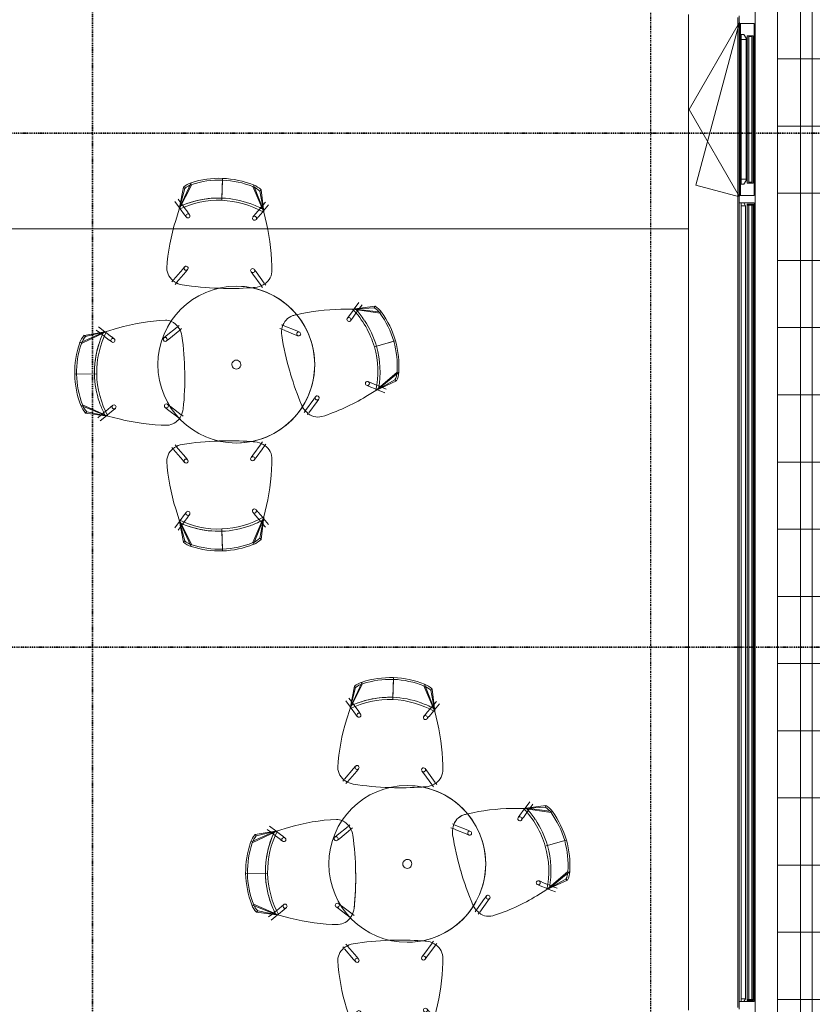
# Model space of a CAD drawing. Header units: millimetres. Extents: x -80560 to 110805, y -11020 to 52719.
# Tile 111 of 145: x 75278 to 78816, y 27604 to 32000. Entities that reach past the tile are written whole.
import ezdxf

# ---------------------------------------------------------------- set-up
doc = ezdxf.new("R2010")
doc.units = ezdxf.units.MM
for name, pattern in [('CENTER2', [20, 8, -4, 4, -4]), ('DASHDOT2', [8, 4, -2, 0, -2]), ('DASHED2', [6, 4, -2]), ('DASHED2-1', [3, 2, -1])]:
    doc.linetypes.add(name, pattern=pattern)
for name, color, linetype, lineweight in [('A-AREA', 32, 'DASHED2', 18), ('A-FLOR', 192, 'Continuous', 18), ('A-FLOR-OVHD', 1, 'DASHED2-1', 18), ('A-FLOR-PATT', 8, 'Continuous', 18), ('A-GENM', 13, 'Continuous', 18), ('A-GLAZ', 151, 'Continuous', 18), ('A-GLAZ-SILL', 1, 'Continuous', 18), ('G-ANNO-SYMB', 111, 'Continuous', 9), ('I-FURN', 30, 'Continuous', 18), ('S-GRID', 1, 'Continuous', 9)]:
    doc.layers.add(name, color=color, linetype=linetype, lineweight=lineweight)

# ---------------------------------------------------------------- blocks, each defined once
blk = doc.blocks.new('merk 4500 draaikiep 1x - std-33654585-DO_03 derde verdieping')
at = {"layer": 'A-GLAZ'}
for p, q in [((-2218, 72), (-2184, 72)), ((-2184, 72), (-2184, 4)), ((1382, 72), (1416, 72)), ((1382, 4), (1382, 72)), ((1416, 72), (1416, 4)), ((2184, 72), (2218, 72)), ((2184, 4), (2184, 72)), ((-2184, 4), (-2162, 4)), ((-2162, 4), (-2162, 0)), ((1360, 4), (1382, 4)), ((1360, 0), (1360, 4)), ((1416, 4), (1438, 4)), ((1438, 4), (1438, 0)), ((2162, 4), (2184, 4)), ((2162, 0), (2162, 4)), ((-2162, 0), (-2240, 0)), ((1438, 0), (1360, 0)), ((2240, 0), (2162, 0))]:
    blk.add_line(p, q, dxfattribs=at)
at = {"layer": 'A-GLAZ-SILL'}
for p, q in [((-2184, 72), (1382, 72)), ((1416, 72), (2184, 72)), ((-2162, 4), (1360, 4)), ((-2162, 0), (1360, 0)), ((1438, 4), (2162, 4)), ((1438, 0), (2162, 0))]:
    blk.add_line(p, q, dxfattribs=at)
blk = doc.blocks.new('82_FU_EHA_Small table-4 chairs - 3D-V222-DO_03 derde verdieping')
at = {"layer": 'I-FURN'}
for p, q in [((-106.5, 710.4), (-82.2, 625.8)), ((115, 623.2), (33.8, 717.3)), ((34.3, 725.3), (41.9, 716)), ((42.2, 715.6), (108, 634.7)), ((68.5, 708.1), (72.4, 715.1)), ((68.5, 708.1), (115, 623.2)), ((115, 623.2), (72.4, 715.1)), ((-104.3, 702.7), (-79.5, 616.2)), ((108.8, 669), (101.8, 651.8)), ((112.1, 629.5), (125.4, 662.2)), ((-260.9, 619.1), (-253.9, 615.2)), ((-260.9, 619.1), (-248, 518.9)), ((-248.2, 532.4), (-233.8, 648.3)), ((-229.1, 641.8), (-248, 518.9)), ((91.2, 626.1), (81.1, 601.3)), ((95.3, 636.1), (91.2, 626.1)), ((99.1, 645.3), (95.3, 636.1)), ((97.4, 593.7), (109.8, 623.8)), ((101.8, 651.8), (99.3, 645.8)), ((108, 634.7), (115, 623.2)), ((115, 623.2), (108, 634.7)), ((108, 634.7), (109.9, 631.6)), ((109.8, 623.8), (110.9, 626.6)), ((109.9, 631.6), (115, 623.2)), ((142.1, 578.8), (115, 623.2)), ((115, 623.2), (142.1, 578.8)), ((-253.9, 615.2), (-248, 518.9)), ((80.7, 600.5), (75.8, 588.3)), ((92.4, 581.5), (97.4, 593.7)), ((-277.5, 546.4), (-248.9, 525.9)), ((-252.1, 550.3), (-267, 561)), ((-239.3, 541.1), (-252.1, 550.3)), ((-248, 518.9), (-248.2, 532.4)), ((-248.2, 532.4), (-248, 518.9)), ((-248.1, 526.2), (-248.2, 532.4)), ((-229.5, 534), (-238.2, 540.3)), ((-207.7, 518.4), (-229.5, 534)), ((-248, 518.9), (-248.1, 526.2)), ((-248, 518.9), (-247.4, 466.9)), ((-247.4, 466.9), (-248, 518.9)), ((-246.1, 523.8), (-243.9, 522.3)), ((-243.9, 522.3), (-217.4, 503.2)), ((-217.4, 503.2), (-206.8, 495.6)), ((-196.3, 510.2), (-206.9, 517.9)), ((143.3, 353.2), (154, 345.5)), ((164.5, 360.2), (153.8, 367.8)), ((215.5, 323.5), (164.5, 360.2)), ((154, 345.5), (205.2, 308.7)), ((206.1, 308.1), (214.1, 302.4)), ((224.6, 317), (218.4, 321.4)), ((-150.4, 269.7), (-175.1, 209.4)), ((-145.4, 281.9), (-150.4, 269.7)), ((-133.7, 262.9), (-128.7, 275)), ((-152.8, 216.3), (-133.7, 262.9)), ((-175.5, 208.3), (-178.4, 201.2)), ((-161.8, 194.4), (-158, 203.5)), ((-157.6, 204.5), (-153.2, 215.4)), ((-714.1, 144.3), (-687.2, 121.5)), ((-629.6, 134.4), (-680.3, 122.4)), ((-680.3, 122.4), (-629.6, 134.4)), ((680.3, 122.4), (629.6, 134.4)), ((629.6, 134.4), (680.3, 122.4)), ((714.1, 144.3), (687.2, 121.5)), ((-680.3, 122.4), (-794.9, 74.3)), ((-790.9, 81.7), (-693.4, 119.2)), ((-680.3, 122.4), (-780.6, 110.6)), ((-775.1, 104.7), (-780.6, 110.6)), ((-680.3, 122.4), (-775.1, 104.7)), ((-711.7, 118.7), (-725.7, 130.6)), ((-699.6, 108.5), (-711.7, 118.7)), ((-690.4, 100.7), (-698.6, 107.6)), ((-693.4, 119.2), (-680.3, 122.4)), ((-680.3, 122.4), (-693.4, 119.2)), ((-693.4, 119.2), (-687.3, 120.7)), ((-670, 83.3), (-690.4, 100.7)), ((-687.3, 120.7), (-680.3, 122.4)), ((-684.6, 119.3), (-682.5, 117.6)), ((-682.5, 117.6), (-658.8, 97.4)), ((-657.7, 96.5), (-647.7, 88)), ((-414.9, 87.9), (-364.2, 125)), ((-353.4, 110.7), (-404.2, 73.4)), ((-361.4, 127.1), (-355.2, 131.7)), ((-344.5, 117.1), (-352.5, 111.3)), ((344.5, 117.1), (352.5, 111.3)), ((353.4, 110.7), (404.2, 73.4)), ((361.4, 127.1), (355.2, 131.7)), ((375.2, 117), (362.3, 126.5)), ((414.9, 87.9), (375.5, 116.8)), ((657.7, 96.5), (647.7, 88)), ((682.5, 117.6), (658.8, 97.4)), ((670, 83.3), (690.4, 100.7)), ((794.9, 74.3), (680.3, 122.4)), ((775.1, 104.7), (680.3, 122.4)), ((680.3, 122.4), (693.4, 119.2)), ((780.6, 110.6), (680.3, 122.4)), ((693.4, 119.2), (680.3, 122.4)), ((680.3, 122.4), (687.3, 120.7)), ((684.6, 119.3), (682.5, 117.6)), ((687.3, 120.7), (693.4, 119.2)), ((690.4, 100.7), (698.6, 107.6)), ((693.4, 119.2), (802.3, 77.3)), ((699.6, 108.5), (707.9, 115.5)), ((709.6, 116.9), (711.7, 118.7)), ((711.7, 118.7), (725.7, 130.6)), ((780.6, 110.6), (775.1, 104.7)), ((-802.3, 77.3), (-791.1, 81.6)), ((-659.3, 74.2), (-669.3, 82.7)), ((-425.4, 80.1), (-414.9, 87.9)), ((-404.2, 73.4), (-414.8, 65.6)), ((404.2, 73.4), (414.8, 65.6)), ((425.4, 80.1), (414.9, 87.9)), ((659.3, 74.2), (669.3, 82.7)), ((-743.9, -64.4), (-831.8, -61.3)), ((-733.9, -64.7), (-823.9, -61.6)), ((823.9, -61.6), (733.9, -64.7)), ((831.8, -61.3), (743.9, -64.4)), ((-706.5, -251.1), (-812.2, -201.5)), ((-804.6, -199.1), (-693.6, -255.2)), ((-702.2, -232.8), (-680.6, -216.9)), ((-679.9, -216.4), (-669.3, -208.6)), ((-424.8, -217.3), (-414.8, -225.8)), ((424.8, -217.3), (414.8, -225.8)), ((679.9, -216.4), (669.3, -208.6)), ((702.2, -232.8), (680.6, -216.9)), ((693.6, -255.2), (804.6, -199.1)), ((812.2, -201.5), (706.5, -251.1)), ((-793.1, -236), (-787.2, -230.6)), ((-793.1, -236), (-693.6, -255.2)), ((-693.6, -255.2), (-787.2, -230.6)), ((-739.6, -260.2), (-724.6, -249.2)), ((-700.5, -253.8), (-728.9, -274.7)), ((-724.6, -249.2), (-710.9, -239.1)), ((-710.9, -239.1), (-702.2, -232.8)), ((-693.6, -255.2), (-706.5, -251.1)), ((-706.5, -251.1), (-693.6, -255.2)), ((-703.1, -252.2), (-706.5, -251.1)), ((-693.6, -255.2), (-703.1, -252.2)), ((-695.5, -250.2), (-697.9, -252)), ((-669.2, -230.9), (-695.5, -250.2)), ((-693.6, -255.2), (-644, -270.7)), ((-644, -270.7), (-693.6, -255.2)), ((-658.7, -223.1), (-669.2, -230.9)), ((-426.4, -239.5), (-436.4, -231)), ((-378.5, -280.1), (-426.4, -239.5)), ((-414.8, -225.8), (-366.7, -266.6)), ((-174.8, -255.7), (-169.9, -261.6)), ((-154.6, -251.9), (-160.8, -244.3)), ((-113.9, -301.6), (-153.9, -252.7)), ((223.5, -246), (186.8, -294.2)), ((199.6, -307.1), (239.1, -255.2)), ((230.1, -237.3), (224.2, -245.1)), ((239.8, -254.3), (243.1, -250)), ((243.1, -250), (244.4, -248.2)), ((375.5, -259.1), (366.7, -266.6)), ((414.8, -225.8), (375.6, -259)), ((378.5, -280.1), (426.4, -239.5)), ((426.4, -239.5), (436.4, -231)), ((644, -270.7), (693.6, -255.2)), ((693.6, -255.2), (644, -270.7)), ((658.7, -223.1), (669.2, -230.9)), ((669.2, -230.9), (695.5, -250.2)), ((787.2, -230.6), (693.6, -255.2)), ((693.6, -255.2), (793.1, -236)), ((706.5, -251.1), (693.6, -255.2)), ((693.6, -255.2), (706.5, -251.1)), ((703.1, -252.2), (693.6, -255.2)), ((695.5, -250.2), (697.9, -252)), ((700.5, -253.8), (728.9, -274.7)), ((710.9, -239.1), (702.2, -232.8)), ((706.5, -251.1), (703.1, -252.2)), ((724.6, -249.2), (710.9, -239.1)), ((739.6, -260.2), (724.6, -249.2)), ((787.2, -230.6), (793.1, -236)), ((-370, -287.4), (-375.8, -282.4)), ((-365.8, -267.3), (-358.4, -273.6)), ((-167.7, -264.3), (-127.9, -313)), ((-105.6, -311.7), (-113.9, -301.6)), ((185.2, -296.3), (177.4, -306.6)), ((186.8, -294.2), (185.2, -296.3)), ((191.7, -317.5), (199.6, -307.1)), ((365.8, -267.3), (358.4, -273.6)), ((370, -287.4), (375.5, -282.7)), ((-127.9, -313), (-119.6, -323.1)), ((229.5, -573.1), (242.4, -522.7)), ((242.4, -522.7), (229.5, -573.1)), ((-162.9, -529.9), (-148.2, -579.8)), ((-148.2, -579.8), (-162.9, -529.9)), ((-124.5, -557.1), (-143.3, -581.8)), ((-126, -588.8), (-109.8, -567.5)), ((-123.5, -555.9), (-124.4, -557)), ((-115.6, -545.4), (-123.5, -555.9)), ((-109.2, -566.8), (-101.3, -556.3)), ((181.7, -551.3), (190, -561.4)), ((190.6, -562.1), (207.6, -582.9)), ((204, -550), (195.7, -539.9)), ((224.6, -575.2), (204, -550)), ((-147, -586.7), (-168.3, -614.8)), ((-154, -625.7), (-142.8, -610.9)), ((-148.2, -579.8), (-130.8, -679.6)), ((-148.2, -579.8), (-94.1, -691.8)), ((-125.3, -673.9), (-148.2, -579.8)), ((-144.4, -592.8), (-148.2, -579.8)), ((-148.2, -579.8), (-144.4, -592.8)), ((-145.4, -589.3), (-148.2, -579.8)), ((-144.4, -592.8), (-145.2, -590)), ((-143.3, -581.8), (-145.1, -584.2)), ((-124.6, -637.1), (-144.4, -592.8)), ((-142.8, -610.9), (-132.5, -597.4)), ((-132.5, -597.4), (-126.9, -590)), ((179.4, -686.9), (229.5, -573.1)), ((207.6, -582.9), (214.4, -591.2)), ((226.1, -586.2), (208.8, -628.8)), ((210.2, -667.6), (229.5, -573.1)), ((215.3, -592.2), (225.3, -604.4)), ((216, -673.2), (229.5, -573.1)), ((226.3, -577.3), (224.6, -575.2)), ((225.3, -604.4), (236.9, -618.7)), ((229.5, -573.1), (226.1, -586.2)), ((226.1, -586.2), (229.5, -573.1)), ((227.7, -580.1), (226.1, -586.2)), ((229.5, -573.1), (227.7, -580.1)), ((250.9, -607.3), (228.5, -580)), ((-96.7, -699.3), (-124.4, -637.4)), ((43.1, -713.4), (41.5, -623.4)), ((43.2, -721.4), (41.7, -633.4)), ((208.5, -629.8), (182.3, -694.3)), ((-125.3, -673.9), (-130.8, -679.6)), ((216, -673.2), (210.2, -667.6))]:
    blk.add_line(p, q, dxfattribs=at)
for centre, radius, start, end in [((10.8, 308.7), 418.4, 106.2776, 125.7657), ((7.2, 307.7), 418.4, 86.2826, 105.7707), ((7.2, 307.7), 410.4, 86.2826, 105.7657), ((27.8, 624.5), 93, 64.0018, 86.2826), ((27.8, 624.5), 101, 63.7657, 86.2826), ((10.8, 308.7), 410.4, 106.2826, 125.7657), ((-174.8, 566.3), 101, 125.7657, 148.4999), ((-174.8, 566.3), 93, 125.7657, 148.2826), ((35.6, 222.2), 410.4, 106.2826, 133.7146), ((35.6, 222.2), 420.4, 106.2764, 123.7287), ((35.6, 222.2), 420.4, 106.2764, 123.7287), ((35.6, 222.2), 420.4, 106.2764, 123.7287), ((32, 221.2), 420.4, 79.7399, 105.7719), ((32, 221.2), 420.4, 79.7399, 105.7719), ((32, 221.2), 420.4, 79.7399, 105.7719), ((32, 221.2), 410.4, 78.3338, 105.7657), ((84.1, 584.9), 9, 16.0242, 196.0242), ((84.1, 584.9), 9, 196.0242, 16.0242), ((-633.8, 105.6), 908.8, 17.6731, 31.3747), ((-633.8, 105.6), 908.8, 17.6731, 31.3747), ((35.6, 222.2), 420.4, 123.8763, 132.3112), ((35.6, 222.2), 420.4, 123.8763, 132.3112), ((35.6, 222.2), 420.4, 123.8763, 132.3112), ((-201.5, 502.9), 9, 16.0242, 196.0242), ((-201.5, 502.9), 9, 196.0242, 16.0242), ((661.3, 477.6), 908.8, 180.6736, 193.298), ((661.3, 477.6), 908.8, 180.6736, 193.298), ((148.6, 360.5), 9, 16.0242, 196.0242), ((148.6, 360.5), 9, 196.0242, 16.0242), ((161.5, 365.4), 72.5, 315.1885, 12.8598), ((161.5, 365.4), 72.5, 315.1885, 12.8598), ((0, 0), 350, 360, 180), ((0, 0), 350, 0, 180), ((151.1, 367.8), 81.7, 295.7235, 319.1022), ((151.1, 367.8), 81.7, 295.7235, 319.1022), ((661.3, 477.6), 908.8, 193.298, 194.3752), ((661.3, 477.6), 908.8, 193.298, 194.3752), ((-137.1, 278.5), 9, 16.0242, 196.0242), ((-137.1, 278.5), 9, 196.0242, 16.0242), ((-326.8, 1496.7), 1307.6, 286.3984, 292.7618), ((-326.8, 1496.7), 1307.6, 286.3984, 292.7618), ((-326.8, 1496.7), 1307.6, 292.8085, 292.9461), ((-326.8, 1496.7), 1307.6, 292.8085, 292.9461), ((151.1, 367.8), 81.7, 293.1984, 295.7235), ((151.1, 367.8), 81.7, 293.1984, 295.7235), ((-150.6, 275.8), 72.5, 199.1885, 256.8598), ((-150.6, 275.8), 72.5, 199.1885, 256.8598), ((-337, 1493.7), 1307.6, 279.1022, 286.2565), ((-337, 1493.7), 1307.6, 279.1022, 286.2565), ((-326.8, 1496.7), 1307.6, 285.7918, 286.3627), ((-326.8, 1496.7), 1307.6, 285.7918, 286.3627), ((-143.1, 283.3), 81.7, 252.9461, 279.1022), ((-143.1, 283.3), 81.7, 252.9461, 279.1022), ((-420.2, -749.9), 908.8, 89.6248, 103.3264), ((-420.2, -749.9), 908.8, 89.6248, 103.3264), ((-420.8, 86.6), 72.5, 27.1402, 84.8115), ((-420.8, 86.6), 72.5, 27.1402, 84.8115), ((420.8, 86.6), 72.5, 95.1885, 152.8598), ((420.8, 86.6), 72.5, 95.1885, 152.8598), ((420.2, -749.9), 908.8, 76.6736, 90.3752), ((420.2, -749.9), 908.8, 76.6736, 90.3752), ((-708.6, 39.8), 101, 135.5001, 158.2343), ((-708.6, 39.8), 93, 135.7174, 158.2343), ((-323.8, -81.1), 410.4, 150.2854, 177.7174), ((-323.8, -81.1), 420.4, 151.6888, 160.1237), ((-323.8, -81.1), 420.4, 151.6888, 160.1237), ((-323.8, -81.1), 420.4, 151.6888, 160.1237), ((-653.5, 81.1), 9, 87.9758, 267.9758), ((-653.5, 81.1), 9, 267.9758, 87.9758), ((-426.3, 77.5), 81.7, 4.8978, 31.0539), ((-426.3, 77.5), 81.7, 4.8978, 31.0539), ((426.3, 77.5), 81.7, 148.9461, 175.1022), ((426.3, 77.5), 81.7, 148.9461, 175.1022), ((653.5, 81.1), 9, 92.0242, 272.0242), ((653.5, 81.1), 9, 272.0242, 92.0242), ((323.8, -81.1), 410.4, 2.2826, 29.7146), ((323.8, -81.1), 420.4, 23.3572, 28.3112), ((323.8, -81.1), 420.4, 23.3572, 28.3112), ((323.8, -81.1), 420.4, 23.3572, 28.3112), ((708.6, 39.8), 93, 21.7657, 44.2826), ((708.6, 39.8), 101, 21.7657, 44.4999), ((-413.7, -77.9), 418.4, 158.2343, 177.7224), ((-413.7, -77.9), 410.4, 158.2343, 177.7174), ((-323.8, -81.1), 420.4, 160.2713, 177.7236), ((-323.8, -81.1), 420.4, 160.2713, 177.7236), ((-323.8, -81.1), 420.4, 160.2713, 177.7236), ((-420.1, 72.9), 9, 87.9758, 267.9758), ((-420.1, 72.9), 9, 267.9758, 87.9758), ((-1647.7, -27.1), 1307.6, 4.039, 4.8978), ((-1647.7, -27.1), 1307.6, 4.039, 4.8978), ((-1647.7, -27.1), 1307.6, 357.9125, 4.039), ((-1647.7, -27.1), 1307.6, 357.9125, 4.039), ((1647.7, -27.1), 1307.6, 175.961, 182.0875), ((1647.7, -27.1), 1307.6, 175.961, 182.0875), ((1647.7, -27.1), 1307.6, 175.1022, 175.961), ((1647.7, -27.1), 1307.6, 175.1022, 175.961), ((420.1, 72.9), 9, 92.0242, 272.0242), ((420.1, 72.9), 9, 272.0242, 92.0242), ((323.8, -81.1), 420.4, 19.8763, 23.3439), ((323.8, -81.1), 420.4, 19.8763, 23.3439), ((323.8, -81.1), 420.4, 19.8763, 23.3439), ((323.8, -81.1), 420.4, 2.2764, 19.7287), ((323.8, -81.1), 420.4, 2.2764, 19.7287), ((323.8, -81.1), 420.4, 2.2764, 19.7287), ((413.7, -77.9), 410.4, 2.2826, 21.7657), ((413.7, -77.9), 418.4, 2.2776, 21.7657), ((0, 0), 350, 180, 360), ((0, 0), 20, 63.5458, 180), ((0, 0), 20, 180, 240), ((0, 0), 20, 360, 60), ((0, 0), 350, 180, 360), ((0, 0), 20, 243.5458, 360), ((-413.6, -74.2), 418.4, 178.2293, 197.7174), ((-413.6, -74.2), 410.4, 178.2343, 197.7174), ((-323.7, -77.4), 420.4, 178.2281, 186.5104), ((-323.7, -77.4), 420.4, 178.2281, 186.5104), ((-323.7, -77.4), 420.4, 178.2281, 186.9542), ((-323.7, -77.4), 410.4, 178.2343, 205.6662), ((-1648.1, -37.7), 1307.6, 351.0539, 358.2082), ((-1648.1, -37.7), 1307.6, 351.0539, 358.2082), ((-1647.7, -27.1), 1307.6, 357.7435, 357.9125), ((-1647.7, -27.1), 1307.6, 357.7435, 357.9125), ((1647.7, -27.1), 1307.6, 182.0875, 182.2565), ((1647.7, -27.1), 1307.6, 182.0875, 182.2565), ((1648.1, -37.7), 1307.6, 181.7918, 188.9461), ((1648.1, -37.7), 1307.6, 181.7918, 188.9461), ((323.7, -77.4), 410.4, 334.3338, 1.7657), ((323.7, -77.4), 420.4, 335.7399, 1.7719), ((323.7, -77.4), 420.4, 353.4896, 1.7719), ((323.7, -77.4), 420.4, 353.4896, 1.7719), ((413.6, -74.2), 410.4, 342.2826, 1.7657), ((413.6, -74.2), 418.4, 342.2826, 1.7707), ((-323.7, -77.4), 420.4, 186.5163, 204.2601), ((-323.7, -77.4), 420.4, 186.5163, 204.2601), ((-323.7, -77.4), 420.4, 186.9542, 204.2601), ((323.7, -77.4), 420.4, 335.7399, 353.4837), ((323.7, -77.4), 420.4, 335.7399, 353.4837), ((-716, -170.8), 101, 197.7174, 220.2343), ((-716, -170.8), 93, 197.7174, 219.9982), ((-664, -215.9), 9, 87.9758, 267.9758), ((-664, -215.9), 9, 267.9758, 87.9758), ((-430.6, -224.1), 9, 87.9758, 267.9758), ((-430.6, -224.1), 9, 267.9758, 87.9758), ((430.6, -224.1), 9, 92.0242, 272.0242), ((430.6, -224.1), 9, 272.0242, 92.0242), ((664, -215.9), 9, 92.0242, 272.0242), ((664, -215.9), 9, 272.0242, 92.0242), ((716, -170.8), 93, 320.0018, 342.2826), ((716, -170.8), 101, 319.7657, 342.2826), ((-437.1, -228.4), 81.7, 324.8978, 351.0539), ((-437.1, -228.4), 81.7, 324.8978, 351.0539), ((-126.3, -318.8), 72.5, 120.1885, 157.0017), ((-126.3, -318.8), 72.5, 120.1885, 157.0017), ((-116.9, -323.8), 81.7, 97.9461, 124.1022), ((-116.9, -323.8), 81.7, 97.9461, 124.1022), ((52.5, -1537.9), 1307.6, 90.7918, 97.9461), ((52.5, -1537.9), 1307.6, 90.7918, 97.9461), ((63.1, -1537.7), 1307.6, 84.1022, 91.2565), ((63.1, -1537.7), 1307.6, 84.1022, 91.2565), ((189.1, -318.4), 81.7, 57.9461, 84.1022), ((189.1, -318.4), 81.7, 57.9461, 84.1022), ((198.3, -313), 72.5, 55.5155, 61.0516), ((198.3, -313), 72.5, 55.5155, 61.0516), ((198.3, -313), 72.5, 4.1885, 55.5155), ((198.3, -313), 72.5, 4.1885, 55.5155), ((437.1, -228.4), 81.7, 188.9461, 215.1022), ((437.1, -228.4), 81.7, 188.9461, 215.1022), ((-372.6, 596.6), 908.8, 252.6253, 266.3269), ((-372.6, 596.6), 908.8, 252.6253, 266.3269), ((-432.2, -237.8), 72.5, 271.1402, 328.8115), ((-432.2, -237.8), 72.5, 271.1402, 328.8115), ((-126.3, -318.8), 72.5, 157.0017, 177.8598), ((-126.3, -318.8), 72.5, 157.0017, 177.8598), ((184.5, -312.1), 9, 1.0242, 181.0242), ((-638.1, -297.8), 908.8, 345.6736, 359.3752), ((-638.1, -297.8), 908.8, 345.6736, 359.3752), ((432.2, -237.8), 72.5, 211.1885, 268.8598), ((432.2, -237.8), 72.5, 211.1885, 268.8598), ((372.6, 596.6), 908.8, 273.6731, 287.3747), ((372.6, 596.6), 908.8, 273.6731, 287.3747), ((709, -273.7), 908.8, 182.6731, 196.3747), ((709, -273.7), 908.8, 182.6731, 196.3747), ((-112.6, -317.4), 9, 121.0242, 181.0242), ((-112.6, -317.4), 9, 181.0242, 219.3146), ((-112.6, -317.4), 9, 227.9733, 1.0242), ((-112.6, -317.4), 9, 61.0242, 121.0242), ((-112.6, -317.4), 9, 1.0242, 61.0242), ((184.5, -312.1), 9, 181.0242, 1.0242), ((-108.4, -550.9), 9, 1.0242, 181.0242), ((-108.4, -550.9), 9, 181.0242, 1.0242), ((188.7, -545.6), 9, 1.0242, 181.0242), ((188.7, -545.6), 9, 181.0242, 1.0242), ((36, -213), 410.4, 243.3338, 270.7657), ((36, -213), 420.4, 244.7399, 262.4837), ((36, -213), 420.4, 244.7399, 262.4837), ((36, -213), 420.4, 244.7399, 262.0458), ((32.3, -213.1), 410.4, 271.2826, 298.7146), ((32.3, -213.1), 420.4, 271.2764, 288.7287), ((32.3, -213.1), 420.4, 271.2764, 288.7287), ((32.3, -213.1), 420.4, 271.2764, 288.7287), ((32.3, -213.1), 420.4, 288.8763, 296.0634), ((32.3, -213.1), 420.4, 288.8763, 296.0634), ((32.3, -213.1), 420.4, 288.8763, 296.0634), ((32.3, -213.1), 420.4, 296.134, 297.3112), ((32.3, -213.1), 420.4, 296.134, 297.3112), ((32.3, -213.1), 420.4, 296.134, 297.3112), ((36, -213), 420.4, 262.0458, 270.7719), ((36, -213), 420.4, 262.4896, 270.7719), ((36, -213), 420.4, 262.4896, 270.7719), ((-64.3, -603.7), 101, 228.7657, 251.2826), ((-64.3, -603.7), 93, 229.0018, 251.2826), ((37.6, -303), 418.4, 251.2826, 270.7707), ((37.6, -303), 410.4, 251.2826, 270.7657), ((33.9, -303.1), 410.4, 271.2826, 290.7657), ((33.9, -303.1), 418.4, 271.2776, 290.7657), ((146.5, -599.9), 93, 290.7657, 313.2826), ((146.5, -599.9), 101, 290.7657, 313.4999)]:
    blk.add_arc(centre, radius, start, end, dxfattribs=at)
blk = doc.blocks.new('82_FU_EHA_Small table-4 chairs - 3D-V223-DO_03 derde verdieping')
at = {"layer": 'I-FURN'}
for p, q in [((-106.5, 710.4), (-104.3, 702.7)), ((115, 623.2), (33.8, 717.3)), ((34.3, 725.3), (108, 634.7)), ((68.5, 708.1), (72.4, 715.1)), ((68.5, 708.1), (115, 623.2)), ((115, 623.2), (72.4, 715.1)), ((-104.3, 702.7), (-79.5, 616.2)), ((-104.3, 702.7), (-82.2, 625.8)), ((108.8, 669), (101.8, 651.8)), ((112.1, 629.5), (125.4, 662.2)), ((-260.9, 619.1), (-253.9, 615.2)), ((-260.9, 619.1), (-248, 518.9)), ((-248.2, 532.4), (-233.8, 648.3)), ((-229.1, 641.8), (-248, 518.9)), ((91.2, 626.1), (81.1, 601.3)), ((95.3, 636.1), (91.2, 626.1)), ((99.1, 645.3), (95.3, 636.1)), ((97.4, 593.7), (109.8, 623.8)), ((101.8, 651.8), (99.3, 645.8)), ((108, 634.7), (115, 623.2)), ((115, 623.2), (108, 634.7)), ((108, 634.7), (109.9, 631.6)), ((109.8, 623.8), (110.9, 626.6)), ((109.9, 631.6), (115, 623.2)), ((142.1, 578.8), (115, 623.2)), ((115, 623.2), (142.1, 578.8)), ((-253.9, 615.2), (-248, 518.9)), ((80.7, 600.5), (75.8, 588.3)), ((92.4, 581.5), (97.4, 593.7)), ((-277.5, 546.4), (-248.9, 525.9)), ((-252.1, 550.3), (-267, 561)), ((-239.3, 541.1), (-252.1, 550.3)), ((-248, 518.9), (-248.2, 532.4)), ((-248.2, 532.4), (-248, 518.9)), ((-248.1, 526.2), (-248.2, 532.4)), ((-229.5, 534), (-238.2, 540.3)), ((-207.7, 518.4), (-229.5, 534)), ((-248, 518.9), (-248.1, 526.2)), ((-248, 518.9), (-247.4, 466.9)), ((-247.4, 466.9), (-248, 518.9)), ((-246.1, 523.8), (-243.9, 522.3)), ((-243.9, 522.3), (-217.4, 503.2)), ((-217.4, 503.2), (-206.8, 495.6)), ((-196.3, 510.2), (-206.9, 517.9)), ((143.3, 353.2), (154, 345.5)), ((164.5, 360.2), (153.8, 367.8)), ((215.5, 323.5), (164.5, 360.2)), ((154, 345.5), (205.2, 308.7)), ((206.1, 308.1), (214.1, 302.4)), ((224.6, 317), (218.4, 321.4)), ((-150.4, 269.7), (-175.1, 209.4)), ((-145.4, 281.9), (-150.4, 269.7)), ((-133.7, 262.9), (-128.7, 275)), ((-152.8, 216.3), (-133.7, 262.9)), ((-175.5, 208.3), (-178.4, 201.2)), ((-161.8, 194.4), (-158, 203.5)), ((-157.6, 204.5), (-153.2, 215.4)), ((-714.1, 144.3), (-687.6, 121.8)), ((-629.6, 134.4), (-680.3, 122.4)), ((-680.3, 122.4), (-629.6, 134.4)), ((680.3, 122.4), (629.6, 134.4)), ((629.6, 134.4), (680.3, 122.4)), ((714.1, 144.3), (687.2, 121.5)), ((-802.3, 77.3), (-703.5, 115.4)), ((-680.3, 122.4), (-794.9, 74.3)), ((-680.3, 122.4), (-780.6, 110.6)), ((-775.1, 104.7), (-780.6, 110.6)), ((-680.3, 122.4), (-775.1, 104.7)), ((-711.7, 118.7), (-725.7, 130.6)), ((-707.9, 115.5), (-711.7, 118.7)), ((-699.6, 108.5), (-706.7, 114.4)), ((-703.2, 115.5), (-693.4, 119.2)), ((-690.4, 100.7), (-698.6, 107.6)), ((-693.4, 119.2), (-680.3, 122.4)), ((-680.3, 122.4), (-693.4, 119.2)), ((-693.4, 119.2), (-687.6, 120.6)), ((-670, 83.3), (-690.4, 100.7)), ((-687.3, 120.7), (-680.3, 122.4)), ((-684.6, 119.3), (-682.5, 117.6)), ((-682.5, 117.6), (-658.8, 97.4)), ((-657.7, 96.5), (-647.7, 88)), ((-414.9, 87.9), (-364.2, 125)), ((-354.3, 110), (-404.2, 73.4)), ((-361.4, 127.1), (-355.2, 131.7)), ((-344.5, 117.1), (-352.5, 111.3)), ((344.5, 117.1), (352.5, 111.3)), ((353.4, 110.7), (404.2, 73.4)), ((361.4, 127.1), (355.2, 131.7)), ((414.9, 87.9), (362.3, 126.5)), ((657.7, 96.5), (647.7, 88)), ((682.5, 117.6), (658.8, 97.4)), ((670, 83.3), (690.4, 100.7)), ((794.9, 74.3), (680.3, 122.4)), ((775.1, 104.7), (680.3, 122.4)), ((680.3, 122.4), (693.4, 119.2)), ((780.6, 110.6), (680.3, 122.4)), ((693.4, 119.2), (680.3, 122.4)), ((680.3, 122.4), (687.3, 120.7)), ((684.6, 119.3), (682.5, 117.6)), ((687.3, 120.7), (693.4, 119.2)), ((690.4, 100.7), (698.6, 107.6)), ((693.4, 119.2), (703.2, 115.5)), ((699.6, 108.5), (706.7, 114.4)), ((703.5, 115.4), (802.3, 77.3)), ((707.9, 115.5), (711.7, 118.7)), ((711.7, 118.7), (725.7, 130.6)), ((780.6, 110.6), (775.1, 104.7)), ((-659.3, 74.2), (-669.3, 82.7)), ((-425.4, 80.1), (-414.9, 87.9)), ((-404.2, 73.4), (-414.8, 65.6)), ((404.2, 73.4), (414.8, 65.6)), ((425.4, 80.1), (414.9, 87.9)), ((659.3, 74.2), (669.3, 82.7)), ((-743.9, -64.4), (-831.8, -61.3)), ((-733.9, -64.7), (-823.9, -61.6)), ((823.9, -61.6), (733.9, -64.7)), ((831.8, -61.3), (743.9, -64.4)), ((-706.5, -251.1), (-812.2, -201.5)), ((-804.6, -199.1), (-693.6, -255.2)), ((-702.2, -232.8), (-680.6, -216.9)), ((-679.9, -216.4), (-669.3, -208.6)), ((-424.8, -217.3), (-414.8, -225.8)), ((424.8, -217.3), (414.8, -225.8)), ((679.9, -216.4), (669.3, -208.6)), ((702.2, -232.8), (680.6, -216.9)), ((693.6, -255.2), (804.6, -199.1)), ((812.1, -201.6), (706.5, -251.1)), ((812.2, -201.5), (812.1, -201.6)), ((-793.1, -236), (-787.2, -230.6)), ((-793.1, -236), (-693.6, -255.2)), ((-693.6, -255.2), (-787.2, -230.6)), ((-739.6, -260.2), (-724.6, -249.2)), ((-700.5, -253.8), (-728.9, -274.7)), ((-724.6, -249.2), (-710.9, -239.1)), ((-710.9, -239.1), (-702.2, -232.8)), ((-693.6, -255.2), (-706.5, -251.1)), ((-706.5, -251.1), (-693.6, -255.2)), ((-703.1, -252.2), (-706.5, -251.1)), ((-693.6, -255.2), (-703.1, -252.2)), ((-695.5, -250.2), (-697.9, -252)), ((-669.2, -230.9), (-695.5, -250.2)), ((-693.6, -255.2), (-644, -270.7)), ((-644, -270.7), (-693.6, -255.2)), ((-658.7, -223.1), (-669.2, -230.9)), ((-426.4, -239.5), (-436.4, -231)), ((-378.5, -280.1), (-426.4, -239.5)), ((-414.8, -225.8), (-366.7, -266.6)), ((-174.8, -255.7), (-169.9, -261.6)), ((-154.6, -251.9), (-160.8, -244.3)), ((-113.9, -301.6), (-153.9, -252.7)), ((223.5, -246), (186.8, -294.2)), ((199.6, -307.1), (239.1, -255.2)), ((230.1, -237.3), (224.2, -245.1)), ((239.8, -254.3), (243.1, -250)), ((243.1, -250), (244.4, -248.2)), ((414.8, -225.8), (366.7, -266.6)), ((378.5, -280.1), (426.4, -239.5)), ((426.4, -239.5), (436.4, -231)), ((644, -270.7), (693.6, -255.2)), ((693.6, -255.2), (644, -270.7)), ((658.7, -223.1), (669.2, -230.9)), ((669.2, -230.9), (695.5, -250.2)), ((787.2, -230.6), (693.6, -255.2)), ((693.6, -255.2), (793.1, -236)), ((706.5, -251.1), (693.6, -255.2)), ((693.6, -255.2), (706.5, -251.1)), ((703.1, -252.2), (693.6, -255.2)), ((695.5, -250.2), (697.9, -252)), ((700.5, -253.8), (728.9, -274.7)), ((710.9, -239.1), (702.2, -232.8)), ((706.5, -251.1), (703.1, -252.2)), ((724.6, -249.2), (710.9, -239.1)), ((739.6, -260.2), (724.6, -249.2)), ((787.2, -230.6), (793.1, -236)), ((-370, -287.4), (-375.8, -282.4)), ((-365.8, -267.3), (-358.4, -273.6)), ((-167.7, -264.3), (-127.9, -313)), ((-105.6, -311.7), (-113.9, -301.6)), ((185.3, -296.2), (177.4, -306.6)), ((186.8, -294.2), (185.3, -296.2)), ((191.7, -317.5), (199.6, -307.1)), ((365.8, -267.3), (358.4, -273.6)), ((370, -287.4), (375.8, -282.4)), ((-127.9, -313), (-119.6, -323.1)), ((229.5, -573.1), (242.4, -522.7)), ((242.4, -522.7), (229.5, -573.1)), ((-162.9, -529.9), (-148.2, -579.8)), ((-148.2, -579.8), (-162.9, -529.9)), ((-123.5, -555.9), (-143.3, -581.8)), ((-126, -588.8), (-109.8, -567.5)), ((-115.6, -545.4), (-123.5, -555.9)), ((-109.2, -566.8), (-101.3, -556.3)), ((181.7, -551.3), (190, -561.4)), ((190.6, -562.1), (207.6, -582.9)), ((204, -550), (195.7, -539.9)), ((224.6, -575.2), (204, -550)), ((-147, -586.7), (-168.3, -614.8)), ((-154, -625.7), (-142.8, -610.9)), ((-148.2, -579.8), (-130.8, -679.6)), ((-148.2, -579.8), (-94.1, -691.8)), ((-125.3, -673.9), (-148.2, -579.8)), ((-144.4, -592.8), (-148.2, -579.8)), ((-148.2, -579.8), (-144.4, -592.8)), ((-145.4, -589.3), (-148.2, -579.8)), ((-144.4, -592.8), (-145.4, -589.3)), ((-143.3, -581.8), (-145.1, -584.2)), ((-96.7, -699.3), (-144.4, -592.8)), ((-142.8, -610.9), (-132.5, -597.4)), ((-132.5, -597.4), (-126, -588.8)), ((179.4, -686.9), (229.5, -573.1)), ((226.1, -586.2), (182.3, -694.3)), ((207.6, -582.9), (214.4, -591.2)), ((210.2, -667.6), (229.5, -573.1)), ((215.3, -592.2), (225.3, -604.4)), ((216, -673.2), (229.5, -573.1)), ((226.3, -577.3), (224.6, -575.2)), ((225.3, -604.4), (236.9, -618.7)), ((229.5, -573.1), (226.1, -586.2)), ((226.1, -586.2), (229.5, -573.1)), ((227.7, -580.1), (226.1, -586.2)), ((229.5, -573.1), (227.7, -580.1)), ((250.9, -607.3), (228.5, -580)), ((43.1, -713.4), (41.5, -623.4)), ((43.2, -721.4), (41.7, -633.4)), ((-125.3, -673.9), (-130.8, -679.6)), ((216, -673.2), (210.2, -667.6))]:
    blk.add_line(p, q, dxfattribs=at)
for centre, radius, start, end in [((10.8, 308.7), 418.4, 106.2776, 125.7657), ((7.2, 307.7), 418.4, 86.2826, 105.7707), ((7.2, 307.7), 410.4, 86.2826, 105.7657), ((27.8, 624.5), 93, 64.0018, 86.2826), ((27.8, 624.5), 101, 63.7657, 86.2826), ((10.8, 308.7), 410.4, 106.2826, 125.7657), ((-174.8, 566.3), 101, 125.7657, 148.4999), ((-174.8, 566.3), 93, 125.7657, 148.2826), ((35.6, 222.2), 410.4, 106.2826, 133.7146), ((35.6, 222.2), 420.4, 106.2764, 123.7287), ((35.6, 222.2), 420.4, 106.2764, 123.7287), ((35.6, 222.2), 420.4, 106.2764, 123.7287), ((32, 221.2), 420.4, 79.7399, 105.7719), ((32, 221.2), 420.4, 79.7399, 105.7719), ((32, 221.2), 420.4, 79.7399, 105.7719), ((32, 221.2), 410.4, 78.3338, 105.7657), ((84.1, 584.9), 9, 16.0242, 196.0242), ((84.1, 584.9), 9, 196.0242, 16.0242), ((-633.8, 105.6), 908.8, 17.6731, 31.3747), ((-633.8, 105.6), 908.8, 17.6731, 31.3747), ((35.6, 222.2), 420.4, 123.8763, 132.3112), ((35.6, 222.2), 420.4, 123.8763, 132.3112), ((35.6, 222.2), 420.4, 123.8763, 132.3112), ((-201.5, 502.9), 9, 16.0242, 196.0242), ((-201.5, 502.9), 9, 196.0242, 16.0242), ((661.3, 477.6), 908.8, 180.6736, 193.298), ((661.3, 477.6), 908.8, 180.6736, 193.298), ((148.6, 360.5), 9, 16.0242, 196.0242), ((148.6, 360.5), 9, 196.0242, 16.0242), ((161.5, 365.4), 72.5, 315.1885, 12.8598), ((161.5, 365.4), 72.5, 315.1885, 12.8598), ((0, 0), 350, 360, 180), ((0, 0), 350, 0, 180), ((151.1, 367.8), 81.7, 295.7235, 319.1022), ((151.1, 367.8), 81.7, 295.7235, 319.1022), ((661.3, 477.6), 908.8, 193.298, 194.3752), ((661.3, 477.6), 908.8, 193.298, 194.3752), ((-137.1, 278.5), 9, 16.0242, 196.0242), ((-137.1, 278.5), 9, 196.0242, 256.0242), ((-137.1, 278.5), 9, 256.0242, 16.0242), ((-326.8, 1496.7), 1307.6, 285.7918, 292.9461), ((-326.8, 1496.7), 1307.6, 285.7918, 292.9461), ((151.1, 367.8), 81.7, 293.1984, 295.7235), ((151.1, 367.8), 81.7, 293.1984, 295.7235), ((-150.6, 275.8), 72.5, 199.1885, 256.8598), ((-150.6, 275.8), 72.5, 199.1885, 228.0242), ((-150.6, 275.8), 72.5, 228.0242, 256.8598), ((-337, 1493.7), 1307.6, 279.1022, 286.2565), ((-337, 1493.7), 1307.6, 279.1022, 286.2565), ((-143.1, 283.3), 81.7, 252.9461, 279.1022), ((-143.1, 283.3), 81.7, 252.9461, 279.1022), ((-420.2, -749.9), 908.8, 89.6248, 103.3264), ((-420.2, -749.9), 908.8, 89.6248, 103.3264), ((-420.8, 86.6), 72.5, 27.1402, 84.8115), ((-420.8, 86.6), 72.5, 27.1402, 84.8115), ((420.8, 86.6), 72.5, 95.1885, 152.8598), ((420.8, 86.6), 72.5, 95.1885, 152.8598), ((420.2, -749.9), 908.8, 76.6736, 90.3752), ((420.2, -749.9), 908.8, 76.6736, 90.3752), ((-708.6, 39.8), 101, 135.5001, 158.2343), ((-708.6, 39.8), 93, 135.7174, 158.2343), ((-323.8, -81.1), 410.4, 150.2854, 177.7174), ((-323.8, -81.1), 420.4, 152.1238, 160.1237), ((-323.8, -81.1), 420.4, 152.1238, 160.1237), ((-323.8, -81.1), 420.4, 152.1238, 160.1237), ((-323.8, -81.1), 420.4, 151.6888, 151.9873), ((-323.8, -81.1), 420.4, 151.6888, 151.9873), ((-323.8, -81.1), 420.4, 151.6888, 151.9873), ((-653.5, 81.1), 9, 87.9758, 267.9758), ((-653.5, 81.1), 9, 267.9758, 87.9758), ((-426.3, 77.5), 81.7, 4.8978, 31.0539), ((-426.3, 77.5), 81.7, 4.8978, 31.0539), ((426.3, 77.5), 81.7, 148.9461, 175.1022), ((426.3, 77.5), 81.7, 148.9461, 175.1022), ((653.5, 81.1), 9, 92.0242, 272.0242), ((653.5, 81.1), 9, 272.0242, 92.0242), ((323.8, -81.1), 410.4, 2.2826, 29.7146), ((323.8, -81.1), 420.4, 28.0127, 28.3112), ((323.8, -81.1), 420.4, 28.0127, 28.3112), ((323.8, -81.1), 420.4, 28.0127, 28.3112), ((323.8, -81.1), 420.4, 19.8763, 27.8762), ((323.8, -81.1), 420.4, 19.8763, 27.8762), ((323.8, -81.1), 420.4, 19.8763, 27.8762), ((708.6, 39.8), 93, 21.7657, 44.2826), ((708.6, 39.8), 101, 21.7657, 44.4999), ((-413.7, -77.9), 418.4, 158.2343, 177.7224), ((-413.7, -77.9), 410.4, 158.2343, 177.7174), ((-323.8, -81.1), 420.4, 160.2713, 177.7236), ((-323.8, -81.1), 420.4, 160.2713, 177.7236), ((-323.8, -81.1), 420.4, 160.2713, 177.7236), ((-420.1, 72.9), 9, 87.9758, 267.9758), ((-420.1, 72.9), 9, 267.9758, 87.9758), ((-1647.7, -27.1), 1307.6, 4.039, 4.8978), ((-1647.7, -27.1), 1307.6, 4.039, 4.8978), ((-1647.7, -27.1), 1307.6, 357.9125, 4.039), ((-1647.7, -27.1), 1307.6, 357.9125, 4.039), ((1647.7, -27.1), 1307.6, 175.961, 182.0875), ((1647.7, -27.1), 1307.6, 175.961, 182.0875), ((1647.7, -27.1), 1307.6, 175.1022, 175.961), ((1647.7, -27.1), 1307.6, 175.1022, 175.961), ((420.1, 72.9), 9, 92.0242, 272.0242), ((420.1, 72.9), 9, 272.0242, 92.0242), ((323.8, -81.1), 420.4, 2.2764, 19.7287), ((323.8, -81.1), 420.4, 2.2764, 19.7287), ((323.8, -81.1), 420.4, 2.2764, 19.7287), ((413.7, -77.9), 410.4, 2.2826, 21.7657), ((413.7, -77.9), 418.4, 2.2776, 21.7657), ((0, 0), 350, 180, 360), ((0, 0), 20, 63.5458, 180), ((0, 0), 20, 180, 240), ((0, 0), 20, 360, 60), ((0, 0), 350, 180, 360), ((0, 0), 20, 243.5458, 360), ((-413.6, -74.2), 418.4, 178.2293, 197.7174), ((-413.6, -74.2), 410.4, 178.2343, 197.7174), ((-323.7, -77.4), 420.4, 178.2281, 186.5104), ((-323.7, -77.4), 420.4, 178.2281, 186.5104), ((-323.7, -77.4), 420.4, 178.2281, 204.2601), ((-323.7, -77.4), 410.4, 178.2343, 205.6662), ((-1648.1, -37.7), 1307.6, 351.0539, 358.2082), ((-1648.1, -37.7), 1307.6, 351.0539, 358.2082), ((-1647.7, -27.1), 1307.6, 357.7435, 357.9125), ((-1647.7, -27.1), 1307.6, 357.7435, 357.9125), ((1647.7, -27.1), 1307.6, 182.0875, 182.2565), ((1647.7, -27.1), 1307.6, 182.0875, 182.2565), ((1648.1, -37.7), 1307.6, 181.7918, 188.9461), ((1648.1, -37.7), 1307.6, 181.7918, 188.9461), ((323.7, -77.4), 410.4, 334.3338, 1.7657), ((323.7, -77.4), 420.4, 335.7399, 1.7719), ((323.7, -77.4), 420.4, 353.4896, 1.7719), ((323.7, -77.4), 420.4, 353.4896, 1.7719), ((413.6, -74.2), 410.4, 342.2826, 1.7657), ((413.6, -74.2), 418.4, 342.2826, 1.7707), ((-323.7, -77.4), 420.4, 186.5163, 204.2601), ((-323.7, -77.4), 420.4, 186.5163, 204.2601), ((323.7, -77.4), 420.4, 335.7399, 353.4837), ((323.7, -77.4), 420.4, 335.7399, 353.4837), ((-716, -170.8), 101, 197.7174, 220.2343), ((-716, -170.8), 93, 197.7174, 219.9982), ((-664, -215.9), 9, 87.9758, 267.9758), ((-664, -215.9), 9, 267.9758, 87.9758), ((-430.6, -224.1), 9, 87.9758, 267.9758), ((-430.6, -224.1), 9, 267.9758, 87.9758), ((430.6, -224.1), 9, 92.0242, 272.0242), ((430.6, -224.1), 9, 272.0242, 92.0242), ((664, -215.9), 9, 92.0242, 272.0242), ((664, -215.9), 9, 272.0242, 92.0242), ((716, -170.8), 93, 320.0018, 342.2826), ((716, -170.8), 101, 319.7657, 342.2826), ((-437.1, -228.4), 81.7, 324.8978, 351.0539), ((-437.1, -228.4), 81.7, 324.8978, 351.0539), ((-126.3, -318.8), 72.5, 120.1885, 146.9754), ((-126.3, -318.8), 72.5, 120.1885, 146.9754), ((-116.9, -323.8), 81.7, 97.9461, 124.1022), ((-116.9, -323.8), 81.7, 97.9461, 124.1022), ((52.5, -1537.9), 1307.6, 90.7918, 97.9461), ((52.5, -1537.9), 1307.6, 90.7918, 97.9461), ((63.1, -1537.7), 1307.6, 84.1022, 91.2565), ((63.1, -1537.7), 1307.6, 87.6794, 91.2565), ((63.1, -1537.7), 1307.6, 84.1022, 87.6794), ((189.1, -318.4), 81.7, 57.9461, 84.1022), ((189.1, -318.4), 81.7, 57.9461, 84.1022), ((198.3, -313), 72.5, 55.5155, 61.0516), ((198.3, -313), 72.5, 55.5155, 61.0516), ((198.3, -313), 72.5, 4.1885, 55.5155), ((198.3, -313), 72.5, 4.1885, 55.5155), ((437.1, -228.4), 81.7, 188.9461, 215.1022), ((437.1, -228.4), 81.7, 188.9461, 215.1022), ((-372.6, 596.6), 908.8, 252.6253, 266.3269), ((-372.6, 596.6), 908.8, 252.6253, 266.3269), ((-432.2, -237.8), 72.5, 271.1402, 328.8115), ((-432.2, -237.8), 72.5, 271.1402, 328.8115), ((-126.3, -318.8), 72.5, 157.0017, 177.8598), ((-126.3, -318.8), 72.5, 157.0017, 177.8598), ((-126.3, -318.8), 72.5, 148.0383, 157.0017), ((-126.3, -318.8), 72.5, 148.0383, 157.0017), ((184.5, -312.1), 9, 1.0242, 181.0242), ((-638.1, -297.8), 908.8, 345.6736, 359.3752), ((-638.1, -297.8), 908.8, 345.6736, 359.3752), ((432.2, -237.8), 72.5, 211.1885, 268.8598), ((432.2, -237.8), 72.5, 211.1885, 268.8598), ((372.6, 596.6), 908.8, 273.6731, 287.3747), ((372.6, 596.6), 908.8, 273.6731, 287.3747), ((709, -273.7), 908.8, 182.6731, 196.3747), ((709, -273.7), 908.8, 182.6731, 196.3747), ((-112.6, -317.4), 9, 1.0242, 181.0242), ((-112.6, -317.4), 9, 181.0242, 219.3146), ((-112.6, -317.4), 9, 227.9733, 1.0242), ((184.5, -312.1), 9, 181.0242, 1.0242), ((-108.4, -550.9), 9, 1.0242, 181.0242), ((-108.4, -550.9), 9, 181.0242, 1.0242), ((188.7, -545.6), 9, 1.0242, 181.0242), ((188.7, -545.6), 9, 181.0242, 1.0242), ((36, -213), 410.4, 243.3338, 270.7657), ((36, -213), 420.4, 244.7399, 262.4837), ((36, -213), 420.4, 244.7399, 262.4837), ((36, -213), 420.4, 244.7399, 270.7719), ((32.3, -213.1), 410.4, 271.2826, 298.7146), ((32.3, -213.1), 420.4, 271.2764, 288.7287), ((32.3, -213.1), 420.4, 271.2764, 288.7287), ((32.3, -213.1), 420.4, 280.0025, 288.7287), ((32.3, -213.1), 420.4, 288.8763, 297.3112), ((32.3, -213.1), 420.4, 288.8763, 297.3112), ((32.3, -213.1), 420.4, 288.8763, 297.3112), ((36, -213), 420.4, 262.4896, 270.7719), ((36, -213), 420.4, 262.4896, 270.7719), ((32.3, -213.1), 420.4, 271.2764, 280.0025), ((-64.3, -603.7), 101, 228.7657, 251.2826), ((-64.3, -603.7), 93, 229.0018, 251.2826), ((37.6, -303), 418.4, 251.2826, 270.7707), ((37.6, -303), 410.4, 251.2826, 270.7657), ((33.9, -303.1), 410.4, 271.2826, 290.7657), ((33.9, -303.1), 418.4, 271.2776, 290.7657), ((146.5, -599.9), 93, 290.7657, 313.2826), ((146.5, -599.9), 101, 290.7657, 313.4999)]:
    blk.add_arc(centre, radius, start, end, dxfattribs=at)
blk = doc.blocks.new('30_n3o_RT62_glas met glaslat - Type 1-33654591-DO_03 derde verdieping')
at = {"layer": 'A-GENM'}
for points in [[(794.2, 31), (-1778, 31), (-1778, 25), (1778, 25), (1778, 31), (1381.5, 31)], [(794.2, 11), (-1778, 11), (-1778, 5), (1778, 5), (1778, 11), (1381.5, 11)]]:
    blk.add_hatch(color=256, dxfattribs=at).paths.add_polyline_path(points, flags=0)
for p, q in [((1778, 31), (-1778, 31)), ((-1778, 31), (-1778, 25)), ((-1774, 31), (-1778, 31)), ((-1778, 31), (-1778, 5)), ((-1778, 25), (1778, 25)), ((1778, 11), (-1778, 11)), ((-1778, 11), (-1778, 5)), ((-1778, 5), (1778, 5)), ((-1778, 5), (-1774, 5)), ((-1774, 5), (-1774, 31)), ((1778, 31), (1774, 31)), ((1774, 31), (1774, 5)), ((1774, 5), (1778, 5)), ((1778, 25), (1778, 31)), ((1778, 5), (1778, 31)), ((1778, 5), (1778, 11))]:
    blk.add_line(p, q, dxfattribs=at)
blk = doc.blocks.new('31_n3o_RT62_raam binnensponning_770817_v3 - Type 1-33654599-DO_03 derde verdieping')
at = {"layer": 'A-GENM'}
for p, q in [((-372, 66), (-384, 66)), ((-384, 62), (-372, 62)), ((-372, 62), (-372, 66)), ((372, 66), (-372, 66)), ((-372, 66), (-372, 62)), ((-372, 62), (372, 62)), ((384, 66), (372, 66)), ((372, 66), (372, 62)), ((372, 62), (372, 66)), ((372, 62), (384, 62))]:
    blk.add_line(p, q, dxfattribs=at)
blk = doc.blocks.new('Mobility Plan Swing v2 - Mobility Plan Swing v2-33563606-DO_03 derde verdieping')
at = {"layer": 'A-GENM'}
for p, q in [((-390, 0), (337.7, -195)), ((-390, 0), (0, -225.2)), ((0, -225.2), (390, 0)), ((390, 0), (337.7, -195))]:
    blk.add_line(p, q, dxfattribs=at)
blk = doc.blocks.new('DPWP_30_n3o_RT62_glas met glaslat Frame1 - Type 1-33654594-DO_03 derde verdieping')
at = {"layer": 'A-GENM'}
for p, q in [((-1771, 27), (-1783, 27)), ((-1783, 15), (-1771, 7.8)), ((-1771, 7.8), (-1771, 27)), ((1771, 27), (-1771, 27)), ((-1771, 27), (-1771, 7.8)), ((-1771, 7.8), (1771, 7.8)), ((1771, 7.8), (1771, 27)), ((1783, 27), (1771, 27)), ((1771, 27), (1771, 7.8)), ((1771, 7.8), (1783, 15))]:
    blk.add_line(p, q, dxfattribs=at)
blk = doc.blocks.new('30_n3o_RT62_glas met glaslat - Type 1-33654604-DO_03 derde verdieping')
at = {"layer": 'A-GENM'}
for points in [[(-329, 31), (-329, 25), (329, 25), (329, 31), (-232.1, 31)], [(-232.1, 11), (-329, 11), (-329, 5), (329, 5), (329, 11)]]:
    blk.add_hatch(color=256, dxfattribs=at).paths.add_polyline_path(points, flags=0)
for p, q in [((-329, 25), (-329, 31)), ((-329, 31), (329, 31)), ((329, 25), (-329, 25)), ((-329, 11), (-329, 25)), ((-329, 5), (-329, 11)), ((-329, 11), (329, 11)), ((329, 5), (-329, 5)), ((-325, 25), (-325, 11)), ((-0.5, 0), (0.5, 0)), ((325, 11), (325, 25)), ((329, 25), (329, 31)), ((329, 25), (329, 11)), ((329, 5), (329, 11))]:
    blk.add_line(p, q, dxfattribs=at)
blk = doc.blocks.new('DPWP_30_n3o_RT62_glas met glaslat Frame1 - Type 1-33654607-DO_03 derde verdieping')
at = {"layer": 'A-GENM'}
for p, q in [((-334, 27), (-312, 27)), ((-334, 15), (-334, 27)), ((-317.317, 5), (-334, 15)), ((-312, 5), (-317.317, 5)), ((-312, 27), (-312, 5)), ((-312, 27), (312, 27)), ((-312, 5), (312, 5)), ((312, 5), (312, 27)), ((312, 27), (334, 27)), ((317.317, 5), (312, 5)), ((334, 15), (317.317, 5)), ((334, 27), (334, 15))]:
    blk.add_line(p, q, dxfattribs=at)
blk = doc.blocks.new('NLRS_42_GM_ISR_vensterbank_kunststeen-SH_generiek_ISR - 220x20-33891804-DO_03 derde verdieping')
at = {"layer": 'A-GENM'}
for p, q in [((-2223, 220), (2223, 220)), ((2211, 0), (-2211, 0))]:
    blk.add_line(p, q, dxfattribs=at)

msp = doc.modelspace()

# ---------------------------------------------------------------- hatches: boundary and pattern name
at = {"layer": 'A-FLOR-PATT'}
h = msp.add_hatch(dxfattribs=at)
h.set_pattern_fill('FP_188', color=256, style=0, pattern_type=2)
h.set_pattern_definition([(270, (78462.32, 35125.25), (300, 2e-14), []), (0, (78462.32, 35125.25), (0, 300), [])])
h.paths.add_polyline_path([(83584, 22431), (83663.8, 22431), (83663.8, 47819.5), (73260.8, 47819.5), (73260.8, 35766), (78660.8, 35766), (78660.8, 22431), (82996.6, 22431)], flags=0)
h.paths.add_polyline_path([(83497.3, 22597.5), (78735.8, 22598.2), (78735.8, 22602.5), (83492.3, 22602.5), (83492.2, 47647.5), (73335.8, 47648.2), (73335.8, 47652.5), (83497.3, 47652.2), (83497.3, 22597.6)], flags=0)

# ---------------------------------------------------------------- linework, layer by layer
at = {"layer": 'A-AREA', "linetype": 'DASHED2-1'}
for p, q in [((75963.9, 31066.2), (68984.8, 31066.2)), ((76383.8, 31066.2), (75963.9, 31066.2)), ((78263.8, 31066.2), (76383.8, 31066.2))]:
    msp.add_line(p, q, dxfattribs=at)
at = {"layer": 'A-FLOR'}
msp.add_line((78660.8, 32050), (78660.8, 27550), dxfattribs=at)
at = {"layer": 'A-FLOR-OVHD'}
msp.add_line((78815.8, 35921), (78815.8, 9429), dxfattribs=at)
at = {"layer": 'G-ANNO-SYMB', "linetype": 'DASHDOT2', "lineweight": 35}
for p, q in [((75602.1, 48549.1), (75602.1, 9150.1)), ((33830, 31493.3), (90277.4, 31493.3)), ((33828.6, 29198), (90277.4, 29198))]:
    msp.add_line(p, q, dxfattribs=at)
at = {"layer": 'S-GRID', "linetype": 'CENTER2', "lineweight": 25}
msp.add_line((78094.8, 4383.3), (78094.8, 52119.1), dxfattribs=at)

# ---------------------------------------------------------------- block references
at = {"layer": 'A-GENM'}
for name, p, rotation in [('NLRS_42_GM_ISR_vensterbank_kunststeen-SH_generiek_ISR - 220x20-33891804-DO_03 derde verdieping', (78483.8, 29800), 89.99999999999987), ('Mobility Plan Swing v2 - Mobility Plan Swing v2-33563606-DO_03 derde verdieping', (78490.8, 31600), 270.0000000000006), ('31_n3o_RT62_raam binnensponning_770817_v3 - Type 1-33654599-DO_03 derde verdieping', (78556.8, 31600), 90.00000000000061), ('DPWP_30_n3o_RT62_glas met glaslat Frame1 - Type 1-33654607-DO_03 derde verdieping', (78525.8, 31600), 90.00000000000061), ('30_n3o_RT62_glas met glaslat - Type 1-33654604-DO_03 derde verdieping', (78556.8, 31600), 90.00000000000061), ('DPWP_30_n3o_RT62_glas met glaslat Frame1 - Type 1-33654594-DO_03 derde verdieping', (78525.8, 29399), 90.00000000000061), ('30_n3o_RT62_glas met glaslat - Type 1-33654591-DO_03 derde verdieping', (78556.8, 29399), 90.00000000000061)]:
    msp.add_blockref(name, p, dxfattribs=dict(at, rotation=rotation))
at = {"layer": 'A-GLAZ', "rotation": 90.00000000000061}
msp.add_blockref('merk 4500 draaikiep 1x - std-33654585-DO_03 derde verdieping', (78560.8, 29800), dxfattribs=at)
at = {"layer": 'I-FURN', "rotation": 269.9999999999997}
for name, p in [('82_FU_EHA_Small table-4 chairs - 3D-V222-DO_03 derde verdieping', (76244.8, 30460.2)), ('82_FU_EHA_Small table-4 chairs - 3D-V223-DO_03 derde verdieping', (77007.8, 28230.8))]:
    msp.add_blockref(name, p, dxfattribs=at)

doc.saveas('drawing.dxf')
